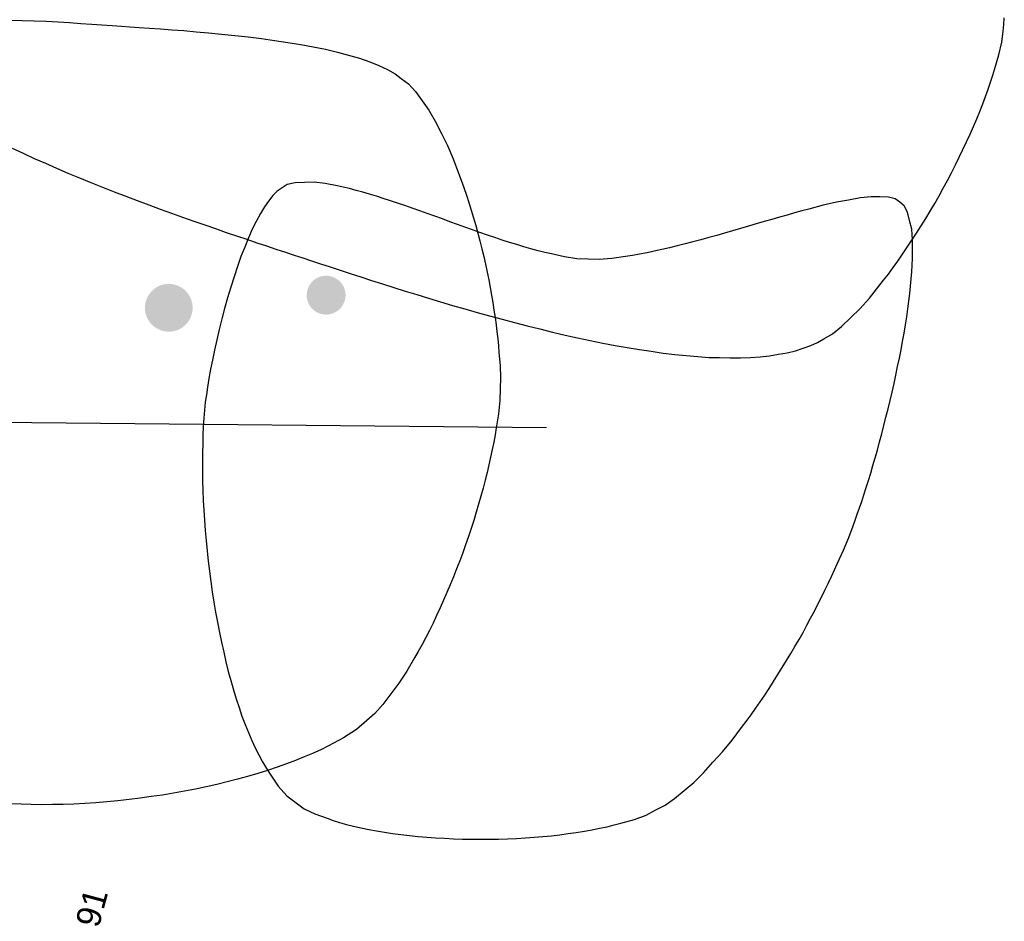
# Model space of a CAD drawing. Header units: metres. Extents: x 4462557 to 4462755, y 5328146 to 5328388.
# Tile 141 of 149: x 4462663 to 4462675, y 5328329 to 5328340. Entities that reach past the tile are written whole.
import ezdxf

# ---------------------------------------------------------------- set-up
doc = ezdxf.new("R2010")
doc.units = ezdxf.units.M
doc.linetypes.add('AUSGEZOGEN', pattern=[0])
doc.layers.add('B31_BEWLIN', color=3, linetype='AUSGEZOGEN')
doc.layers.add('Standard', color=7, linetype='AUSGEZOGEN', lineweight=13)
doc.styles.add('ARIAL', font='ARIAL.TTF')

# ---------------------------------------------------------------- blocks, each defined once
blk = doc.blocks.new('Laubbaum_Stamm')
at = {"lineweight": 13}
blk.add_hatch(color=7, dxfattribs=at).paths.add_polyline_path([(0, 0.5), (-0.051, 0.497), (-0.101, 0.49), (-0.15, 0.477), (-0.197, 0.459), (-0.243, 0.437), (-0.286, 0.41), (-0.326, 0.379), (-0.362, 0.344), (-0.395, 0.306), (-0.424, 0.264), (-0.449, 0.22), (-0.469, 0.174), (-0.484, 0.125), (-0.494, 0.076), (-0.499, 0.025), (-0.499, -0.025), (-0.494, -0.076), (-0.484, -0.125), (-0.469, -0.174), (-0.449, -0.22), (-0.424, -0.264), (-0.395, -0.306), (-0.362, -0.344), (-0.326, -0.379), (-0.286, -0.41), (-0.243, -0.437), (-0.197, -0.459), (-0.15, -0.477), (-0.101, -0.49), (-0.051, -0.497), (0, -0.5), (0.051, -0.497), (0.101, -0.49), (0.15, -0.477), (0.197, -0.459), (0.243, -0.437), (0.286, -0.41), (0.326, -0.379), (0.362, -0.344), (0.395, -0.306), (0.424, -0.264), (0.449, -0.22), (0.469, -0.174), (0.484, -0.125), (0.494, -0.076), (0.499, -0.025), (0.499, 0.025), (0.494, 0.076), (0.484, 0.125), (0.469, 0.174), (0.449, 0.22), (0.424, 0.264), (0.395, 0.306), (0.362, 0.344), (0.326, 0.379), (0.286, 0.41), (0.243, 0.437), (0.197, 0.459), (0.15, 0.477), (0.101, 0.49), (0.051, 0.497)])

msp = doc.modelspace()

# ---------------------------------------------------------------- linework, layer by layer
at = {"layer": 'B31_BEWLIN', "color": 250, "linetype": 'AUSGEZOGEN'}
for points in [[(4462663.11338, 5328338.49174), (4462663.24751, 5328338.42701), (4462663.384, 5328338.36415), (4462663.52284, 5328338.30315), (4462663.66168, 5328338.24215), (4462663.8027, 5328338.1816), (4462663.94468, 5328338.12309), (4462664.08665, 5328338.06457), (4462664.23019, 5328338.00729), (4462664.37328, 5328337.9522), (4462664.51558, 5328337.8965), (4462664.65804, 5328337.84219), (4462664.80005, 5328337.79008), (4462664.94127, 5328337.73734), (4462665.08063, 5328337.68696), (4462665.21797, 5328337.63752), (4462665.35609, 5328337.58871), (4462665.49218, 5328337.54084), (4462665.62501, 5328337.49549), (4462665.75706, 5328337.44952), (4462665.88583, 5328337.40606), (4462666.01056, 5328337.3645), (4462666.13591, 5328337.32215), (4462666.25658, 5328337.28248), (4462666.37242, 5328337.24409), (4462666.48826, 5328337.2057), (4462666.59865, 5328337.16936), (4462666.70414, 5328337.13483), (4462666.81053, 5328337.09987), (4462666.92435, 5328337.06242), (4462667.04362, 5328337.02292), (4462667.16429, 5328336.98325), (4462667.29042, 5328336.94153), (4462667.42217, 5328336.89915), (4462667.55314, 5328336.85615), (4462667.6891, 5328336.81328), (4462667.8285, 5328336.7693), (4462667.96789, 5328336.72532), (4462668.1115, 5328336.68085), (4462668.2573, 5328336.63683), (4462668.4045, 5328336.59266), (4462668.55451, 5328336.54815), (4462668.70671, 5328336.50411), (4462668.85751, 5328336.46022), (4462669.01127, 5328336.41742), (4462669.16521, 5328336.37602), (4462669.31992, 5328336.33524), (4462669.47542, 5328336.29508), (4462669.63109, 5328336.25633), (4462669.78753, 5328336.21819), (4462669.94414, 5328336.18146), (4462670.09968, 5328336.14771), (4462670.25521, 5328336.11395), (4462670.40888, 5328336.08255), (4462670.56147, 5328336.05412), (4462670.71345, 5328336.02647), (4462670.86294, 5328336.00196), (4462671.00994, 5328335.98059), (4462671.15695, 5328335.95921), (4462671.30148, 5328335.94097), (4462671.44228, 5328335.92744), (4462671.58386, 5328335.91453), (4462671.72094, 5328335.9057), (4462671.85367, 5328335.90236), (4462671.98562, 5328335.8984), (4462672.11244, 5328335.89931), (4462672.23351, 5328335.90586), (4462672.35536, 5328335.91304), (4462672.47147, 5328335.92588), (4462672.58042, 5328335.94452), (4462672.68937, 5328335.96317), (4462672.79117, 5328335.98763), (4462672.88535, 5328336.0201), (4462672.97875, 5328336.05195), (4462673.06438, 5328336.09039), (4462673.14281, 5328336.13594), (4462673.24704, 5328336.19799), (4462673.35916, 5328336.28675), (4462673.47374, 5328336.39657), (4462673.58691, 5328336.50656), (4462673.70393, 5328336.63745), (4462673.82135, 5328336.78397), (4462673.88045, 5328336.85753), (4462673.93926, 5328336.93469), (4462673.9984, 5328337.01466), (4462674.05691, 5328337.09541), (4462674.11497, 5328337.17836), (4462674.17273, 5328337.26489), (4462674.23049, 5328337.35143), (4462674.2878, 5328337.44015), (4462674.34387, 5328337.53044), (4462674.40133, 5328337.62057), (4462674.45694, 5328337.71306), (4462674.51131, 5328337.80711), (4462674.56489, 5328337.90053), (4462674.61723, 5328337.99553), (4462674.66817, 5328338.09069), (4462674.71848, 5328338.18664), (4462674.76661, 5328338.28212), (4462674.81333, 5328338.37777), (4462674.86005, 5328338.47343), (4462674.90537, 5328338.56924), (4462674.94771, 5328338.66398), (4462674.99006, 5328338.75871), (4462675.03083, 5328338.85221), (4462675.06864, 5328338.94462), (4462675.10504, 5328339.0372), (4462675.13908, 5328339.12792), (4462675.17077, 5328339.21678), (4462675.20247, 5328339.30564), (4462675.23103, 5328339.39201), (4462675.25566, 5328339.47528), (4462675.30432, 5328339.64261), (4462675.33869, 5328339.79736), (4462675.35637, 5328339.9361), (4462675.36559, 5328340.01633), (4462675.37118, 5328340.10111)], [(4462663.08723, 5328340.07154), (4462663.23698, 5328340.06765), (4462663.38517, 5328340.06251), (4462663.53397, 5328340.05659), (4462663.68042, 5328340.0488), (4462663.82109, 5328340.04027), (4462663.96176, 5328340.03173), (4462664.09665, 5328340.02245), (4462664.22233, 5328340.01352), (4462664.34738, 5328340.00538), (4462664.46385, 5328339.99681), (4462664.56822, 5328339.98979), (4462664.6807, 5328339.98226), (4462664.80856, 5328339.97379), (4462664.94688, 5328339.9634), (4462665.0838, 5328339.95316), (4462665.23195, 5328339.94162), (4462665.38634, 5328339.92864), (4462665.54073, 5328339.91567), (4462665.7012, 5328339.89985), (4462665.86431, 5328339.88229), (4462666.02742, 5328339.86474), (4462666.19302, 5328339.84405), (4462666.3561, 5328339.82009), (4462666.51856, 5328339.79692), (4462666.6785, 5328339.77048), (4462666.83093, 5328339.74065), (4462666.98477, 5328339.71065), (4462667.13249, 5328339.67709), (4462667.26894, 5328339.63844), (4462667.4054, 5328339.59978), (4462667.53075, 5328339.55743), (4462667.64123, 5328339.5097), (4462667.75031, 5328339.46213), (4462667.8439, 5328339.40995), (4462667.92022, 5328339.35215), (4462667.92022, 5328339.35215), (4462668.00864, 5328339.284), (4462668.09514, 5328339.18923), (4462668.17857, 5328339.07416), (4462668.262, 5328338.9591), (4462668.34095, 5328338.82391), (4462668.41591, 5328338.67281), (4462668.49088, 5328338.52172), (4462668.56202, 5328338.35612), (4462668.62843, 5328338.18039), (4462668.66233, 5328338.09244), (4462668.6945, 5328338.00185), (4462668.72511, 5328337.91002), (4462668.75571, 5328337.81818), (4462668.78537, 5328337.72433), (4462668.81284, 5328337.63001), (4462668.84031, 5328337.53569), (4462668.86621, 5328337.44014), (4462668.88992, 5328337.34412), (4462668.91504, 5328337.24794), (4462668.93875, 5328337.15193), (4462668.96027, 5328337.05546), (4462668.98179, 5328336.95899), (4462669.00129, 5328336.86346), (4462669.01955, 5328336.76951), (4462669.03702, 5328336.67493), (4462669.05247, 5328336.5813), (4462669.06605, 5328336.49002), (4462669.08026, 5328336.39796), (4462669.0926, 5328336.30826), (4462669.10308, 5328336.2209), (4462669.11356, 5328336.13354), (4462669.12156, 5328336.04932), (4462669.1277, 5328335.96745), (4462669.14138, 5328335.80356), (4462669.14653, 5328335.65204), (4462669.14325, 5328335.51835), (4462669.13821, 5328335.37253), (4462669.12145, 5328335.21003), (4462669.09399, 5328335.03526), (4462669.07965, 5328334.94866), (4462669.06278, 5328334.85878), (4462669.04279, 5328334.76643), (4462669.02419, 5328334.67392), (4462669.00325, 5328334.57954), (4462668.97995, 5328334.4833), (4462668.95665, 5328334.38706), (4462668.93038, 5328334.28974), (4462668.90254, 5328334.19118), (4462668.87532, 5328334.09184), (4462668.84591, 5328333.99204), (4462668.8151, 5328333.8924), (4462668.7835, 5328333.79214), (4462668.7505, 5328333.69205), (4462668.71531, 5328333.59149), (4462668.6795, 5328333.49173), (4462668.64229, 5328333.39212), (4462668.60304, 5328333.29346), (4462668.5638, 5328333.19481), (4462668.52394, 5328333.09694), (4462668.48284, 5328333.00063), (4462668.44174, 5328332.90433), (4462668.39939, 5328332.80959), (4462668.35659, 5328332.71704), (4462668.31301, 5328332.62387), (4462668.26834, 5328332.53368), (4462668.22322, 5328332.44567), (4462668.1767, 5328332.35783), (4462668.12988, 5328332.27358), (4462668.08198, 5328332.1923), (4462667.98759, 5328332.02959), (4462667.89046, 5328331.88), (4462667.79124, 5328331.74917), (4462667.6928, 5328331.61896), (4462667.59367, 5328331.50734), (4462667.49573, 5328331.41976), (4462667.36916, 5328331.30922), (4462667.20823, 5328331.20478), (4462667.0211, 5328331.10767), (4462666.92652, 5328331.05959), (4462666.8257, 5328331.01295), (4462666.71881, 5328330.96914), (4462666.61332, 5328330.92518), (4462666.50159, 5328330.88265), (4462666.38519, 5328330.8428), (4462666.26879, 5328330.80295), (4462666.14756, 5328330.76438), (4462666.02243, 5328330.7291), (4462665.89872, 5328330.69367), (4462665.77111, 5328330.66153), (4462665.64086, 5328330.63112), (4462665.51061, 5328330.60071), (4462665.37709, 5328330.57282), (4462665.24249, 5328330.5479), (4462665.10711, 5328330.52237), (4462664.96987, 5328330.49918), (4462664.83233, 5328330.47959), (4462664.6948, 5328330.45999), (4462664.55681, 5328330.44259), (4462664.4193, 5328330.4294), (4462664.28242, 5328330.41543), (4462664.14587, 5328330.40426), (4462664.01104, 5328330.39574), (4462663.8756, 5328330.38801), (4462663.74188, 5328330.38292), (4462663.61069, 5328330.3811), (4462663.47809, 5328330.37944), (4462663.3494, 5328330.38089), (4462663.22402, 5328330.38622), (4462663.09926, 5328330.39077)]]:
    msp.add_lwpolyline(points, dxfattribs=at)
msp.add_lwpolyline([(4462670.22955, 5328337.11884), (4462670.09164, 5328337.12405), (4462669.93918, 5328337.14748), (4462669.77679, 5328337.18346), (4462669.69489, 5328337.20153), (4462669.60988, 5328337.22352), (4462669.52302, 5328337.24787), (4462669.43678, 5328337.27143), (4462669.34805, 5328337.29812), (4462669.25808, 5328337.32638), (4462669.16811, 5328337.35465), (4462669.07629, 5328337.38526), (4462668.98383, 5328337.41666), (4462668.89279, 5328337.4479), (4462668.8005, 5328337.48071), (4462668.7076, 5328337.51429), (4462668.61469, 5328337.54788), (4462668.52178, 5328337.58147), (4462668.42887, 5328337.61506), (4462668.33456, 5328337.64881), (4462668.24103, 5328337.68319), (4462668.14875, 5328337.71599), (4462668.05646, 5328337.7488), (4462667.96541, 5328337.78003), (4462667.87561, 5328337.8097), (4462667.78659, 5328337.83999), (4462667.69881, 5328337.86871), (4462667.61368, 5328337.8957), (4462667.52776, 5328337.92207), (4462667.44449, 5328337.94671), (4462667.3637, 5328337.96821), (4462667.28229, 5328337.99049), (4462667.20399, 5328338.00886), (4462667.12895, 5328338.0247), (4462666.98011, 5328338.05483), (4462666.84385, 5328338.07069), (4462666.7267, 5328338.06723), (4462666.61017, 5328338.06299), (4462666.51213, 5328338.04023), (4462666.43764, 5328337.99111), (4462666.38505, 5328337.95748), (4462666.33323, 5328337.90371), (4462666.28181, 5328337.83495), (4462666.2296, 5328337.76557), (4462666.17919, 5328337.68102), (4462666.12887, 5328337.58508), (4462666.07996, 5328337.48897), (4462666.03177, 5328337.38068), (4462665.98557, 5328337.26503), (4462665.94015, 5328337.15001), (4462665.89657, 5328337.02623), (4462665.85546, 5328336.89932), (4462665.81357, 5328336.77178), (4462665.77417, 5328336.64111), (4462665.73835, 5328336.51073), (4462665.70316, 5328336.37957), (4462665.67016, 5328336.24886), (4462665.64124, 5328336.12267), (4462665.61154, 5328335.99585), (4462665.58654, 5328335.87275), (4462665.56533, 5328335.75776), (4462665.54272, 5328335.64293), (4462665.52451, 5328335.53542), (4462665.51223, 5328335.44106), (4462665.49873, 5328335.35049), (4462665.48902, 5328335.2548), (4462665.48146, 5328335.15317), (4462665.4747, 5328335.05216), (4462665.46946, 5328334.94599), (4462665.46671, 5328334.83668), (4462665.46396, 5328334.72737), (4462665.46353, 5328334.61352), (4462665.46496, 5328334.49732), (4462665.46561, 5328334.38049), (4462665.46874, 5328334.26053), (4462665.47451, 5328334.13884), (4462665.48029, 5328334.01715), (4462665.48871, 5328333.89373), (4462665.49899, 5328333.76796), (4462665.50865, 5328333.64297), (4462665.52096, 5328333.51624), (4462665.53467, 5328333.38936), (4462665.54917, 5328333.26309), (4462665.56569, 5328333.13588), (4462665.58441, 5328333.00912), (4462665.60452, 5328332.88221), (4462665.62621, 5328332.75653), (4462665.65024, 5328332.63271), (4462665.6735, 5328332.50828), (4462665.6991, 5328332.3857), (4462665.72644, 5328332.26578), (4462665.75299, 5328332.14523), (4462665.78268, 5328332.02716), (4462665.81426, 5328331.91315), (4462665.84647, 5328331.79835), (4462665.87978, 5328331.68698), (4462665.91578, 5328331.58028), (4462665.95239, 5328331.4728), (4462665.99169, 5328331.36999), (4462666.03304, 5328331.27263), (4462666.07361, 5328331.17466), (4462666.11623, 5328331.08214), (4462666.1603, 5328330.99586), (4462666.20577, 5328330.90941), (4462666.2533, 5328330.82842), (4462666.30242, 5328330.75508), (4462666.3999, 5328330.60777), (4462666.50626, 5328330.48791), (4462666.62206, 5328330.40298), (4462666.72144, 5328330.33046), (4462666.85136, 5328330.26623), (4462667.00304, 5328330.21156), (4462667.07817, 5328330.18431), (4462667.15925, 5328330.15922), (4462667.24488, 5328330.13645), (4462667.3319, 5328330.11351), (4462667.42269, 5328330.09227), (4462667.51801, 5328330.07335), (4462667.61272, 5328330.05521), (4462667.71118, 5328330.03877), (4462667.81278, 5328330.02482), (4462667.91578, 5328330.0107), (4462668.02114, 5328329.99844), (4462668.12885, 5328329.98804), (4462668.23593, 5328329.97843), (4462668.34537, 5328329.97068), (4462668.45576, 5328329.96496), (4462668.56474, 5328329.9594), (4462668.67608, 5328329.9557), (4462668.78695, 5328329.95419), (4462668.89783, 5328329.95268), (4462669.00965, 5328329.9532), (4462669.12102, 5328329.9559), (4462669.23317, 5328329.95923), (4462669.34408, 5328329.96412), (4462669.45375, 5328329.97059), (4462669.5628, 5328329.97783), (4462669.67061, 5328329.98665), (4462669.77577, 5328329.99719), (4462669.88031, 5328330.00852), (4462669.98299, 5328330.0222), (4462670.08223, 5328330.037), (4462670.18227, 5328330.05241), (4462670.27887, 5328330.06893), (4462670.37158, 5328330.08876), (4462670.46351, 5328330.10796), (4462670.55139, 5328330.12906), (4462670.63382, 5328330.15222), (4462670.80007, 5328330.19837), (4462670.94731, 5328330.25243), (4462671.0667, 5328330.31457), (4462671.1808, 5328330.37476), (4462671.29773, 5328330.45583), (4462671.41616, 5328330.55595), (4462671.5338, 5328330.65546), (4462671.65279, 5328330.7726), (4462671.77122, 5328330.90333), (4462671.88965, 5328331.03406), (4462672.00753, 5328331.17839), (4462672.12436, 5328331.33208), (4462672.18317, 5328331.40924), (4462672.24152, 5328331.48859), (4462672.29863, 5328331.56951), (4462672.35574, 5328331.65043), (4462672.4116, 5328331.73291), (4462672.46623, 5328331.81696), (4462672.52086, 5328331.90102), (4462672.57424, 5328331.98664), (4462672.62701, 5328332.07304), (4462672.68118, 5328332.15929), (4462672.73332, 5328332.24647), (4462672.78406, 5328332.33383), (4462672.8348, 5328332.42118), (4462672.88414, 5328332.5087), (4462672.93128, 5328332.59576), (4462672.97843, 5328332.68281), (4462673.02417, 5328332.77004), (4462673.06772, 5328332.8568), (4462673.11268, 5328332.9434), (4462673.15545, 5328333.02955), (4462673.19586, 5328333.11383), (4462673.23628, 5328333.19811), (4462673.27372, 5328333.28132), (4462673.31022, 5328333.3625), (4462673.38399, 5328333.52548), (4462673.44914, 5328333.68163), (4462673.50409, 5328333.82551), (4462673.52864, 5328333.89377), (4462673.55511, 5328333.96829), (4462673.58206, 5328334.04702), (4462673.60902, 5328334.12575), (4462673.63725, 5328334.20931), (4462673.66519, 5328334.29647), (4462673.69312, 5328334.38363), (4462673.72077, 5328334.47438), (4462673.74812, 5328334.56872), (4462673.77546, 5328334.66307), (4462673.80252, 5328334.76101), (4462673.82912, 5328334.86114), (4462673.85634, 5328334.96048), (4462673.8831, 5328335.06201), (4462673.9094, 5328335.16573), (4462673.93492, 5328335.26883), (4462673.95982, 5328335.37272), (4462673.9841, 5328335.47739), (4462674.00838, 5328335.58206), (4462674.03126, 5328335.68689), (4462674.05272, 5328335.79188), (4462674.07481, 5328335.8961), (4462674.0955, 5328336.00047), (4462674.11524, 5328336.10282), (4462674.13357, 5328336.20533), (4462674.15096, 5328336.30582), (4462674.16599, 5328336.40445), (4462674.18102, 5328336.50307), (4462674.19292, 5328336.59921), (4462674.20309, 5328336.69271), (4462674.21387, 5328336.78542), (4462674.22214, 5328336.87487), (4462674.2279, 5328336.96105), (4462674.23427, 5328337.04644), (4462674.23735, 5328337.12795), (4462674.23837, 5328337.204), (4462674.23838, 5328337.35706), (4462674.22751, 5328337.49002), (4462674.20134, 5328337.59557), (4462674.17518, 5328337.70113), (4462674.13514, 5328337.77911), (4462674.07874, 5328337.82247), (4462674.02266, 5328337.8648), (4462673.93952, 5328337.88444), (4462673.83302, 5328337.88687), (4462673.72512, 5328337.88945), (4462673.59464, 5328337.87545), (4462673.44629, 5328337.84857), (4462673.29872, 5328337.82231), (4462673.13407, 5328337.78381), (4462672.95782, 5328337.7374), (4462672.8704, 5328337.71411), (4462672.78, 5328337.68974), (4462672.68726, 5328337.66352), (4462672.59451, 5328337.63729), (4462672.50019, 5328337.60982), (4462672.40369, 5328337.58189), (4462672.30718, 5328337.55397), (4462672.20928, 5328337.52621), (4462672.11058, 5328337.49782), (4462672.01329, 5328337.46928), (4462671.916, 5328337.44073), (4462671.81809, 5328337.41297), (4462671.72019, 5328337.3852), (4462671.62166, 5328337.35823), (4462671.52469, 5328337.33249), (4462671.42633, 5328337.30692), (4462671.32953, 5328337.28258), (4462671.2343, 5328337.25949), (4462671.13985, 5328337.23702), (4462671.04697, 5328337.21579), (4462670.95661, 5328337.19783), (4462670.86547, 5328337.17925), (4462670.77683, 5328337.16393), (4462670.69134, 5328337.1511), (4462670.52192, 5328337.12667), (4462670.36599, 5328337.1142), (4462670.22955, 5328337.11884)], close=True, dxfattribs=at)
at = {"layer": 'Standard', "color": 7, "linetype": 'AUSGEZOGEN', "lineweight": 25}
msp.add_line((4462640.48392, 5328335.32252), (4462669.71411, 5328335.03765), dxfattribs=at)

# ---------------------------------------------------------------- block references
at = {"layer": 'B31_BEWLIN', "color": 3, "linetype": 'AUSGEZOGEN', "rotation": 308.3640628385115}
for p, xscale, yscale, zscale in [((4462666.9919, 5328336.67395), 0.4799999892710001, 0.4799999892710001, 0.479999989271), ((4462665.04812, 5328336.51781), 0.5899999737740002, 0.589999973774, 0.589999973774)]:
    msp.add_blockref('Laubbaum_Stamm', p, dxfattribs=dict(at, xscale=xscale, yscale=yscale, zscale=zscale))

# ---------------------------------------------------------------- texts
at = {"layer": 'Standard', "color": 250, "linetype": 'AUSGEZOGEN', "lineweight": 13, "insert": (4462664.13994, 5328328.67753), "char_height": 0.3, "width": 1.4379358, "attachment_point": 8, "rotation": 74.998112, "style": 'ARIAL'}
msp.add_mtext('\\W0.99;556.91', dxfattribs=at)

doc.saveas('drawing.dxf')
